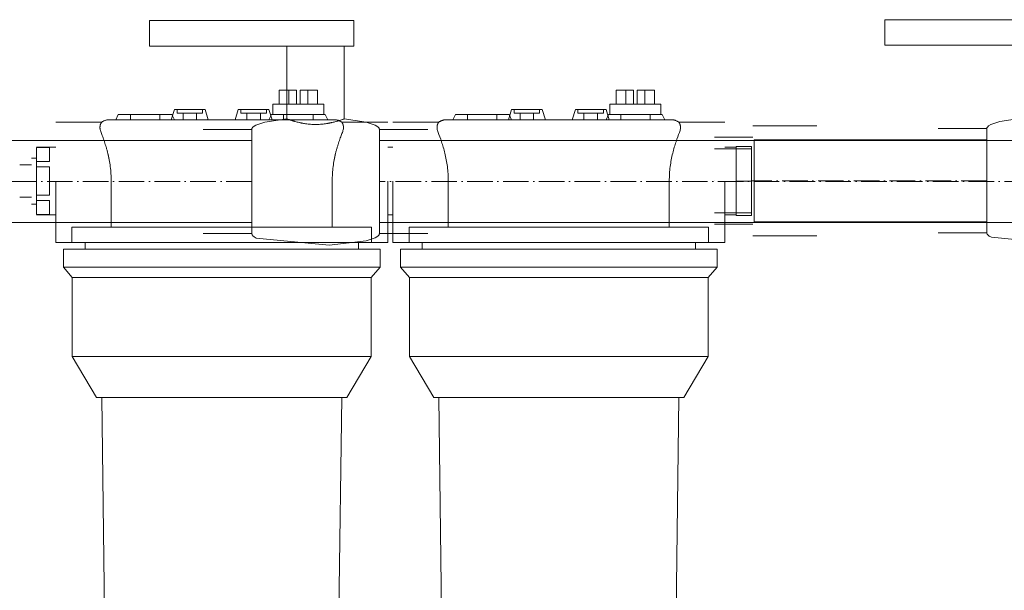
# Model space of a CAD drawing. Header units: metres. Extents: x -54598 to 1827199, y -329446 to -256744.
# Tile 207 of 256: x 151108 to 152650, y -269094 to -268201. Entities that reach past the tile are written whole.
import ezdxf

# ---------------------------------------------------------------- set-up
doc = ezdxf.new("R2010")
doc.units = ezdxf.units.M
doc.linetypes.add('ADSK_Осевая', pattern=[14, 10, -2, 0, -2])
for name, color, linetype, lineweight in [('M-EQPM', 7, 'Continuous', 20), ('P-PIPE', 7, 'Continuous', 20), ('P-PIPE-CNTR', 7, 'ADSK_Осевая', 20)]:
    doc.layers.add(name, color=color, linetype=linetype, lineweight=lineweight)

# ---------------------------------------------------------------- blocks, each defined once
blk = doc.blocks.new('Reflex_Fillsoft_II - Reflex Fillsoft II-543100-Разрез 4')
at = {"layer": 'M-EQPM', "color": 150}
for p, q in [((1776.66, 1135.69), (1780.41, 1135.69)), ((1776.66, 1135.69), (1776.66, 1130.19)), ((1780.41, 1135.69), (1783.42, 1135.69)), ((1780.41, 1130.19), (1780.41, 1135.69)), ((1780.41, 1130.19), (1780.41, 1135.69)), ((1783.42, 1130.19), (1783.42, 1135.69)), ((1784.92, 1135.69), (1787.92, 1135.69)), ((1784.92, 1130.19), (1784.92, 1135.69)), ((1787.92, 1135.69), (1791.67, 1135.69)), ((1787.92, 1130.19), (1787.92, 1135.69)), ((1787.92, 1130.19), (1787.92, 1135.69)), ((1791.67, 1135.69), (1791.67, 1130.19)), ((1908.66, 1135.69), (1912.41, 1135.69)), ((1908.66, 1135.69), (1908.66, 1130.19)), ((1912.41, 1135.69), (1915.42, 1135.69)), ((1912.41, 1130.19), (1912.41, 1135.69)), ((1912.41, 1130.19), (1912.41, 1135.69)), ((1915.42, 1130.19), (1915.42, 1135.69)), ((1916.92, 1135.69), (1919.92, 1135.69)), ((1916.92, 1130.19), (1916.92, 1135.69)), ((1919.92, 1135.69), (1923.67, 1135.69)), ((1919.92, 1130.19), (1919.92, 1135.69)), ((1919.92, 1130.19), (1919.92, 1135.69)), ((1923.67, 1135.69), (1923.67, 1130.19)), ((1774.17, 1130.19), (1774.17, 1126.19)), ((1774.17, 1130.19), (1794.17, 1130.19)), ((1794.17, 1130.19), (1774.17, 1130.19)), ((1780.41, 1130.19), (1776.66, 1130.19)), ((1783.42, 1130.19), (1780.41, 1130.19)), ((1787.92, 1130.19), (1784.92, 1130.19)), ((1791.67, 1130.19), (1787.92, 1130.19)), ((1794.17, 1126.19), (1794.17, 1130.19)), ((1906.17, 1130.19), (1906.17, 1126.19)), ((1906.17, 1130.19), (1926.17, 1130.19)), ((1926.17, 1130.19), (1906.17, 1130.19)), ((1912.41, 1130.19), (1908.66, 1130.19)), ((1915.42, 1130.19), (1912.41, 1130.19)), ((1919.92, 1130.19), (1916.92, 1130.19)), ((1923.67, 1130.19), (1919.92, 1130.19)), ((1926.17, 1126.19), (1926.17, 1130.19)), ((1713.67, 1126.19), (1712.67, 1124.19)), ((1713.67, 1126.19), (1734.67, 1126.19)), ((1734.67, 1126.19), (1713.67, 1126.19)), ((1718.42, 1126.19), (1718.42, 1124.19)), ((1718.42, 1126.19), (1729.92, 1126.19)), ((1729.92, 1126.19), (1718.42, 1126.19)), ((1729.92, 1124.19), (1729.92, 1126.19)), ((1735.67, 1128.19), (1734.42, 1124.19)), ((1735.67, 1128.19), (1734.42, 1124.19)), ((1735.67, 1124.19), (1734.67, 1126.19)), ((1747.67, 1128.19), (1735.67, 1128.19)), ((1735.67, 1128.19), (1747.67, 1128.19)), ((1735.67, 1128.19), (1747.67, 1128.19)), ((1747.67, 1128.19), (1735.67, 1128.19)), ((1736.67, 1128.19), (1736.67, 1126.69)), ((1736.67, 1128.19), (1736.67, 1126.69)), ((1746.67, 1128.19), (1736.67, 1128.19)), ((1736.67, 1128.19), (1746.67, 1128.19)), ((1736.67, 1128.19), (1746.67, 1128.19)), ((1746.67, 1128.19), (1736.67, 1128.19)), ((1746.67, 1126.69), (1736.67, 1126.69)), ((1736.67, 1126.69), (1746.67, 1126.69)), ((1736.67, 1126.69), (1746.67, 1126.69)), ((1746.67, 1126.69), (1736.67, 1126.69)), ((1739.02, 1126.69), (1739.02, 1124.19)), ((1739.02, 1126.69), (1739.02, 1124.19)), ((1744.32, 1126.69), (1739.02, 1126.69)), ((1739.02, 1126.69), (1744.32, 1126.69)), ((1739.02, 1126.69), (1744.32, 1126.69)), ((1744.32, 1126.69), (1739.02, 1126.69)), ((1744.32, 1124.19), (1744.32, 1126.69)), ((1744.32, 1124.19), (1744.32, 1126.69)), ((1746.67, 1126.69), (1746.67, 1128.19)), ((1746.67, 1126.69), (1746.67, 1128.19)), ((1748.92, 1124.19), (1747.67, 1128.19)), ((1748.92, 1124.19), (1747.67, 1128.19)), ((1760.67, 1128.19), (1759.42, 1124.19)), ((1760.67, 1128.19), (1759.42, 1124.19)), ((1772.67, 1128.19), (1760.67, 1128.19)), ((1760.67, 1128.19), (1772.67, 1128.19)), ((1760.67, 1128.19), (1772.67, 1128.19)), ((1772.67, 1128.19), (1760.67, 1128.19)), ((1761.67, 1128.19), (1761.67, 1126.69)), ((1761.67, 1128.19), (1761.67, 1126.69)), ((1771.67, 1128.19), (1761.67, 1128.19)), ((1761.67, 1128.19), (1771.67, 1128.19)), ((1761.67, 1128.19), (1771.67, 1128.19)), ((1771.67, 1128.19), (1761.67, 1128.19)), ((1771.67, 1126.69), (1761.67, 1126.69)), ((1761.67, 1126.69), (1771.67, 1126.69)), ((1761.67, 1126.69), (1771.67, 1126.69)), ((1771.67, 1126.69), (1761.67, 1126.69)), ((1764.02, 1126.69), (1764.02, 1124.19)), ((1764.02, 1126.69), (1764.02, 1124.19)), ((1769.32, 1126.69), (1764.02, 1126.69)), ((1764.02, 1126.69), (1769.32, 1126.69)), ((1764.02, 1126.69), (1769.32, 1126.69)), ((1769.32, 1126.69), (1764.02, 1126.69)), ((1769.32, 1124.19), (1769.32, 1126.69)), ((1769.32, 1124.19), (1769.32, 1126.69)), ((1771.67, 1126.69), (1771.67, 1128.19)), ((1771.67, 1126.69), (1771.67, 1128.19)), ((1773.92, 1124.19), (1772.67, 1128.19)), ((1773.92, 1124.19), (1772.67, 1128.19)), ((1773.67, 1126.19), (1772.67, 1124.19)), ((1773.67, 1126.19), (1794.67, 1126.19)), ((1794.67, 1126.19), (1773.67, 1126.19)), ((1774.17, 1126.19), (1794.17, 1126.19)), ((1794.17, 1126.19), (1774.17, 1126.19)), ((1778.42, 1126.19), (1778.42, 1124.19)), ((1778.42, 1126.19), (1789.92, 1126.19)), ((1789.92, 1126.19), (1778.42, 1126.19)), ((1789.92, 1124.19), (1789.92, 1126.19)), ((1795.67, 1124.19), (1794.67, 1126.19)), ((1845.67, 1126.19), (1844.67, 1124.19)), ((1845.67, 1126.19), (1866.67, 1126.19)), ((1866.67, 1126.19), (1845.67, 1126.19)), ((1850.42, 1126.19), (1850.42, 1124.19)), ((1850.42, 1126.19), (1861.92, 1126.19)), ((1861.92, 1126.19), (1850.42, 1126.19)), ((1861.92, 1124.19), (1861.92, 1126.19)), ((1867.67, 1128.19), (1866.42, 1124.19)), ((1867.67, 1128.19), (1866.42, 1124.19)), ((1867.67, 1124.19), (1866.67, 1126.19)), ((1867.67, 1128.19), (1879.67, 1128.19)), ((1879.67, 1128.19), (1867.67, 1128.19)), ((1879.67, 1128.19), (1867.67, 1128.19)), ((1867.67, 1128.19), (1879.67, 1128.19)), ((1868.67, 1128.19), (1868.67, 1126.69)), ((1868.67, 1128.19), (1868.67, 1126.69)), ((1868.67, 1128.19), (1878.67, 1128.19)), ((1878.67, 1128.19), (1868.67, 1128.19)), ((1878.67, 1128.19), (1868.67, 1128.19)), ((1868.67, 1128.19), (1878.67, 1128.19)), ((1868.67, 1126.69), (1878.67, 1126.69)), ((1878.67, 1126.69), (1868.67, 1126.69)), ((1878.67, 1126.69), (1868.67, 1126.69)), ((1868.67, 1126.69), (1878.67, 1126.69)), ((1871.02, 1126.69), (1871.02, 1124.19)), ((1871.02, 1126.69), (1871.02, 1124.19)), ((1871.02, 1126.69), (1876.32, 1126.69)), ((1876.32, 1126.69), (1871.02, 1126.69)), ((1876.32, 1126.69), (1871.02, 1126.69)), ((1871.02, 1126.69), (1876.32, 1126.69)), ((1876.32, 1124.19), (1876.32, 1126.69)), ((1876.32, 1124.19), (1876.32, 1126.69)), ((1878.67, 1126.69), (1878.67, 1128.19)), ((1878.67, 1126.69), (1878.67, 1128.19)), ((1880.92, 1124.19), (1879.67, 1128.19)), ((1880.92, 1124.19), (1879.67, 1128.19)), ((1892.67, 1128.19), (1891.42, 1124.19)), ((1892.67, 1128.19), (1891.42, 1124.19)), ((1892.67, 1128.19), (1904.67, 1128.19)), ((1904.67, 1128.19), (1892.67, 1128.19)), ((1904.67, 1128.19), (1892.67, 1128.19)), ((1892.67, 1128.19), (1904.67, 1128.19)), ((1893.67, 1128.19), (1893.67, 1126.69)), ((1893.67, 1128.19), (1893.67, 1126.69)), ((1893.67, 1128.19), (1903.67, 1128.19)), ((1903.67, 1128.19), (1893.67, 1128.19)), ((1903.67, 1128.19), (1893.67, 1128.19)), ((1893.67, 1128.19), (1903.67, 1128.19)), ((1893.67, 1126.69), (1903.67, 1126.69)), ((1903.67, 1126.69), (1893.67, 1126.69)), ((1903.67, 1126.69), (1893.67, 1126.69)), ((1893.67, 1126.69), (1903.67, 1126.69)), ((1896.02, 1126.69), (1896.02, 1124.19)), ((1896.02, 1126.69), (1896.02, 1124.19)), ((1896.02, 1126.69), (1901.32, 1126.69)), ((1901.32, 1126.69), (1896.02, 1126.69)), ((1901.32, 1126.69), (1896.02, 1126.69)), ((1896.02, 1126.69), (1901.32, 1126.69)), ((1901.32, 1124.19), (1901.32, 1126.69)), ((1901.32, 1124.19), (1901.32, 1126.69)), ((1903.67, 1126.69), (1903.67, 1128.19)), ((1903.67, 1126.69), (1903.67, 1128.19)), ((1905.92, 1124.19), (1904.67, 1128.19)), ((1905.92, 1124.19), (1904.67, 1128.19)), ((1905.67, 1126.19), (1904.67, 1124.19)), ((1905.67, 1126.19), (1926.67, 1126.19)), ((1926.67, 1126.19), (1905.67, 1126.19)), ((1906.17, 1126.19), (1926.17, 1126.19)), ((1926.17, 1126.19), (1906.17, 1126.19)), ((1910.42, 1126.19), (1910.42, 1124.19)), ((1910.42, 1126.19), (1921.92, 1126.19)), ((1921.92, 1126.19), (1910.42, 1126.19)), ((1921.92, 1124.19), (1921.92, 1126.19)), ((1927.67, 1124.19), (1926.67, 1126.19)), ((1707.17, 1123.19), (1689.17, 1123.19)), ((1735.67, 1124.19), (1712.67, 1124.19)), ((1712.67, 1124.19), (1735.67, 1124.19)), ((1718.42, 1124.19), (1729.92, 1124.19)), ((1729.92, 1124.19), (1718.42, 1124.19)), ((1734.42, 1124.19), (1748.92, 1124.19)), ((1748.92, 1124.19), (1734.42, 1124.19)), ((1748.92, 1124.19), (1734.42, 1124.19)), ((1734.42, 1124.19), (1748.92, 1124.19)), ((1744.32, 1124.19), (1739.02, 1124.19)), ((1739.02, 1124.19), (1744.32, 1124.19)), ((1739.02, 1124.19), (1744.32, 1124.19)), ((1744.32, 1124.19), (1739.02, 1124.19)), ((1759.42, 1124.19), (1773.92, 1124.19)), ((1773.92, 1124.19), (1759.42, 1124.19)), ((1773.92, 1124.19), (1759.42, 1124.19)), ((1759.42, 1124.19), (1773.92, 1124.19)), ((1769.32, 1124.19), (1764.02, 1124.19)), ((1764.02, 1124.19), (1769.32, 1124.19)), ((1764.02, 1124.19), (1769.32, 1124.19)), ((1769.32, 1124.19), (1764.02, 1124.19)), ((1795.67, 1124.19), (1772.67, 1124.19)), ((1772.67, 1124.19), (1795.67, 1124.19)), ((1778.42, 1124.19), (1789.92, 1124.19)), ((1789.92, 1124.19), (1778.42, 1124.19)), ((1819.17, 1123.19), (1801.17, 1123.19)), ((1839.17, 1123.19), (1821.17, 1123.19)), ((1867.67, 1124.19), (1844.67, 1124.19)), ((1844.67, 1124.19), (1867.67, 1124.19)), ((1850.42, 1124.19), (1861.92, 1124.19)), ((1861.92, 1124.19), (1850.42, 1124.19)), ((1866.42, 1124.19), (1880.92, 1124.19)), ((1880.92, 1124.19), (1866.42, 1124.19)), ((1880.92, 1124.19), (1866.42, 1124.19)), ((1866.42, 1124.19), (1880.92, 1124.19)), ((1876.32, 1124.19), (1871.02, 1124.19)), ((1871.02, 1124.19), (1876.32, 1124.19)), ((1871.02, 1124.19), (1876.32, 1124.19)), ((1876.32, 1124.19), (1871.02, 1124.19)), ((1891.42, 1124.19), (1905.92, 1124.19)), ((1905.92, 1124.19), (1891.42, 1124.19)), ((1905.92, 1124.19), (1891.42, 1124.19)), ((1891.42, 1124.19), (1905.92, 1124.19)), ((1901.32, 1124.19), (1896.02, 1124.19)), ((1896.02, 1124.19), (1901.32, 1124.19)), ((1896.02, 1124.19), (1901.32, 1124.19)), ((1901.32, 1124.19), (1896.02, 1124.19)), ((1927.67, 1124.19), (1904.67, 1124.19)), ((1904.67, 1124.19), (1927.67, 1124.19)), ((1910.42, 1124.19), (1921.92, 1124.19)), ((1921.92, 1124.19), (1910.42, 1124.19)), ((1951.17, 1123.19), (1933.17, 1123.19)), ((1689.17, 1113.39), (1681.67, 1113.39)), ((1681.67, 1107.83), (1681.67, 1113.33)), ((1686.67, 1113.33), (1681.67, 1113.33)), ((1681.67, 1113.33), (1681.67, 1113.33)), ((1681.67, 1113.33), (1686.67, 1113.33)), ((1686.67, 1107.83), (1686.67, 1113.33)), ((1686.67, 1113.33), (1686.67, 1107.83)), ((1686.67, 1113.33), (1686.67, 1107.83)), ((1821.17, 1113.39), (1819.17, 1113.39)), ((1955.67, 1113.39), (1951.17, 1113.39)), ((1955.67, 1100.19), (1955.67, 1113.69)), ((1961.67, 1113.69), (1955.67, 1113.69)), ((1961.67, 1113.69), (1961.67, 1100.19)), ((1681.67, 1109.19), (1679.67, 1109.19)), ((1681.67, 1107.83), (1681.67, 1105.69)), ((1681.67, 1107.83), (1686.67, 1107.83)), ((1686.67, 1107.83), (1681.67, 1107.83)), ((1681.67, 1105.69), (1681.67, 1107.83)), ((1679.67, 1106.49), (1675.07, 1106.49)), ((1681.67, 1100.19), (1681.67, 1105.69)), ((1686.67, 1105.69), (1681.67, 1105.69)), ((1681.67, 1105.69), (1686.67, 1105.69)), ((1686.67, 1100.19), (1686.67, 1105.69)), ((1686.67, 1105.69), (1686.67, 1100.19)), ((1686.67, 1105.69), (1686.67, 1094.69)), ((1679.67, 1100.19), (1679.67, 1100.19)), ((1679.67, 1100.19), (1679.67, 1100.19)), ((1679.67, 1100.19), (1679.67, 1100.19)), ((1679.67, 1100.19), (1679.67, 1100.19)), ((1681.67, 1094.69), (1681.67, 1100.19)), ((1681.67, 1100.19), (1681.67, 1100.19)), ((1681.67, 1100.19), (1681.67, 1100.19)), ((1686.67, 1100.19), (1686.67, 1094.69)), ((1686.67, 1094.69), (1686.67, 1100.19)), ((1689.17, 1076.19), (1689.17, 1100.19)), ((1689.17, 1100.19), (1689.17, 1100.19)), ((1689.17, 1100.19), (1689.17, 1100.19)), ((1689.17, 1100.19), (1689.17, 1100.19)), ((1710.9, 1100.19), (1710.9, 1082.19)), ((1710.9, 1082.19), (1710.9, 1100.19)), ((1797.43, 1082.19), (1797.43, 1100.19)), ((1797.43, 1100.19), (1797.43, 1082.19)), ((1819.17, 1100.19), (1819.17, 1100.19)), ((1819.17, 1100.19), (1819.17, 1100.19)), ((1819.17, 1100.19), (1819.17, 1100.19)), ((1819.17, 1100.19), (1819.17, 1076.19)), ((1821.17, 1076.19), (1821.17, 1100.19)), ((1821.17, 1100.19), (1821.17, 1100.19)), ((1821.17, 1100.19), (1821.17, 1100.19)), ((1821.17, 1100.19), (1821.17, 1100.19)), ((1842.9, 1100.19), (1842.9, 1082.19)), ((1842.9, 1082.19), (1842.9, 1100.19)), ((1929.43, 1082.19), (1929.43, 1100.19)), ((1929.43, 1100.19), (1929.43, 1082.19)), ((1951.17, 1100.19), (1951.17, 1100.19)), ((1951.17, 1100.19), (1951.17, 1076.19)), ((1951.17, 1100.19), (1951.17, 1100.19)), ((1951.17, 1100.19), (1951.17, 1100.19)), ((1955.67, 1100.19), (1955.67, 1100.19)), ((1955.67, 1100.19), (1955.67, 1100.19)), ((1955.67, 1086.69), (1955.67, 1100.19)), ((1955.67, 1100.19), (1961.67, 1100.19)), ((1961.67, 1100.19), (1955.67, 1100.19)), ((1961.67, 1100.19), (1961.67, 1086.69)), ((1675.07, 1093.89), (1679.67, 1093.89)), ((1679.67, 1091.19), (1681.67, 1091.19)), ((1686.67, 1094.69), (1681.67, 1094.69)), ((1681.67, 1092.55), (1681.67, 1094.69)), ((1681.67, 1094.69), (1681.67, 1092.55)), ((1681.67, 1094.69), (1686.67, 1094.69)), ((1681.67, 1087.05), (1681.67, 1092.55)), ((1681.67, 1092.55), (1686.67, 1092.55)), ((1686.67, 1092.55), (1681.67, 1092.55)), ((1686.67, 1092.55), (1686.67, 1087.05)), ((1686.67, 1087.05), (1686.67, 1092.55)), ((1686.67, 1092.55), (1686.67, 1087.05)), ((1686.67, 1087.05), (1681.67, 1087.05)), ((1681.67, 1087.05), (1681.67, 1087.05)), ((1681.67, 1087.05), (1686.67, 1087.05)), ((1681.67, 1086.99), (1689.17, 1086.99)), ((1819.17, 1086.99), (1821.17, 1086.99)), ((1951.17, 1086.99), (1955.67, 1086.99)), ((1961.67, 1086.69), (1955.67, 1086.69)), ((1695.52, 1082.19), (1695.52, 1076.19)), ((1695.52, 1076.19), (1695.52, 1082.19)), ((1695.52, 1082.19), (1710.9, 1082.19)), ((1695.52, 1082.19), (1812.82, 1082.19)), ((1812.82, 1082.19), (1695.52, 1082.19)), ((1710.9, 1082.19), (1797.43, 1082.19)), ((1797.43, 1082.19), (1710.9, 1082.19)), ((1797.43, 1082.19), (1812.82, 1082.19)), ((1812.82, 1076.19), (1812.82, 1082.19)), ((1812.82, 1082.19), (1812.82, 1076.19)), ((1842.9, 1082.19), (1827.52, 1082.19)), ((1827.52, 1082.19), (1944.82, 1082.19)), ((1827.52, 1082.19), (1827.52, 1076.19)), ((1944.82, 1082.19), (1827.52, 1082.19)), ((1827.52, 1076.19), (1827.52, 1082.19)), ((1842.9, 1082.19), (1929.43, 1082.19)), ((1929.43, 1082.19), (1842.9, 1082.19)), ((1944.82, 1082.19), (1929.43, 1082.19)), ((1944.82, 1076.19), (1944.82, 1082.19)), ((1944.82, 1082.19), (1944.82, 1076.19)), ((1695.52, 1076.19), (1689.17, 1076.19)), ((1695.52, 1076.19), (1812.82, 1076.19)), ((1812.82, 1076.19), (1695.52, 1076.19)), ((1700.67, 1076.19), (1700.67, 1073.49)), ((1807.67, 1076.19), (1700.67, 1076.19)), ((1700.67, 1076.19), (1807.67, 1076.19)), ((1807.67, 1073.49), (1807.67, 1076.19)), ((1819.17, 1076.19), (1812.82, 1076.19)), ((1827.52, 1076.19), (1821.17, 1076.19)), ((1944.82, 1076.19), (1827.52, 1076.19)), ((1827.52, 1076.19), (1944.82, 1076.19)), ((1832.67, 1076.19), (1832.67, 1073.49)), ((1832.67, 1076.19), (1939.67, 1076.19)), ((1939.67, 1076.19), (1832.67, 1076.19)), ((1939.67, 1073.49), (1939.67, 1076.19)), ((1951.17, 1076.19), (1944.82, 1076.19)), ((1692.17, 1073.49), (1692.17, 1066.49)), ((1692.17, 1073.49), (1816.17, 1073.49)), ((1816.17, 1073.49), (1692.17, 1073.49)), ((1700.67, 1073.49), (1807.67, 1073.49)), ((1807.67, 1073.49), (1700.67, 1073.49)), ((1816.17, 1066.49), (1816.17, 1073.49)), ((1824.17, 1073.49), (1824.17, 1066.49)), ((1824.17, 1073.49), (1948.17, 1073.49)), ((1948.17, 1073.49), (1824.17, 1073.49)), ((1832.67, 1073.49), (1939.67, 1073.49)), ((1939.67, 1073.49), (1832.67, 1073.49)), ((1948.17, 1066.49), (1948.17, 1073.49)), ((1692.17, 1066.49), (1695.67, 1062.49)), ((1692.17, 1066.49), (1816.17, 1066.49)), ((1816.17, 1066.49), (1692.17, 1066.49)), ((1812.67, 1062.49), (1816.17, 1066.49)), ((1824.17, 1066.49), (1827.67, 1062.49)), ((1824.17, 1066.49), (1948.17, 1066.49)), ((1948.17, 1066.49), (1824.17, 1066.49)), ((1944.67, 1062.49), (1948.17, 1066.49)), ((1695.67, 1062.49), (1695.67, 1031.49)), ((1695.67, 1062.49), (1812.67, 1062.49)), ((1812.67, 1062.49), (1695.67, 1062.49)), ((1812.67, 1031.49), (1812.67, 1062.49)), ((1827.67, 1062.49), (1827.67, 1031.49)), ((1827.67, 1062.49), (1944.67, 1062.49)), ((1944.67, 1062.49), (1827.67, 1062.49)), ((1944.67, 1031.49), (1944.67, 1062.49)), ((1695.67, 1031.49), (1705.17, 1015.49)), ((1695.67, 1031.49), (1812.67, 1031.49)), ((1812.67, 1031.49), (1695.67, 1031.49)), ((1803.17, 1015.49), (1812.67, 1031.49)), ((1827.67, 1031.49), (1837.17, 1015.49)), ((1827.67, 1031.49), (1944.67, 1031.49)), ((1944.67, 1031.49), (1827.67, 1031.49)), ((1935.17, 1015.49), (1944.67, 1031.49)), ((1705.17, 1015.49), (1803.17, 1015.49)), ((1803.17, 1015.49), (1705.17, 1015.49)), ((1707.17, 1015.49), (1713.17, 543.19)), ((1707.17, 1015.49), (1801.16, 1015.49)), ((1801.16, 1015.49), (1707.17, 1015.49)), ((1795.17, 543.19), (1801.16, 1015.49)), ((1837.17, 1015.49), (1935.17, 1015.49)), ((1935.17, 1015.49), (1837.17, 1015.49)), ((1839.17, 1015.49), (1845.17, 543.19)), ((1839.17, 1015.49), (1933.16, 1015.49)), ((1933.16, 1015.49), (1839.17, 1015.49)), ((1927.17, 543.19), (1933.16, 1015.49))]:
    blk.add_line(p, q, dxfattribs=at)
at = {"layer": 'M-EQPM', "color": 150, "flags": 128}
for points in [[(1707.17, 1123.19), (1707.33, 1123.31), (1707.5, 1123.42), (1707.67, 1123.52), (1707.84, 1123.62), (1708.02, 1123.71), (1708.2, 1123.79), (1708.39, 1123.86), (1708.58, 1123.93), (1708.77, 1123.99), (1708.96, 1124.04), (1709.16, 1124.09), (1709.35, 1124.12), (1709.55, 1124.15), (1709.75, 1124.17), (1709.95, 1124.19), (1710.15, 1124.19), (1710.17, 1124.19)], [(1798.17, 1124.19), (1798.13, 1124.19), (1798.03, 1124.19), (1797.85, 1124.19), (1797.61, 1124.19), (1797.29, 1124.19), (1796.91, 1124.19), (1796.45, 1124.19), (1795.93, 1124.19), (1795.35, 1124.19), (1794.69, 1124.19), (1793.98, 1124.19), (1793.19, 1124.19), (1792.35, 1124.19), (1791.45, 1124.19), (1790.48, 1124.19), (1789.46, 1124.19), (1788.38, 1124.19), (1787.25, 1124.19), (1786.06, 1124.19), (1784.82, 1124.19), (1783.54, 1124.19), (1782.2, 1124.19), (1780.82, 1124.19), (1779.4, 1124.19), (1777.94, 1124.19), (1776.44, 1124.19), (1774.91, 1124.19), (1773.34, 1124.19), (1771.74, 1124.19), (1770.11, 1124.19), (1768.46, 1124.19), (1766.78, 1124.19), (1765.09, 1124.19), (1763.37, 1124.19), (1761.65, 1124.19), (1759.91, 1124.19), (1758.16, 1124.19), (1756.4, 1124.19), (1754.64, 1124.19), (1752.88, 1124.19), (1751.12, 1124.19), (1749.37, 1124.19), (1747.63, 1124.19), (1745.89, 1124.19), (1744.17, 1124.19), (1742.46, 1124.19), (1740.78, 1124.19), (1739.11, 1124.19), (1737.47, 1124.19), (1735.86, 1124.19), (1734.27, 1124.19), (1732.72, 1124.19), (1731.2, 1124.19), (1729.72, 1124.19), (1728.27, 1124.19), (1726.87, 1124.19), (1725.51, 1124.19), (1724.2, 1124.19), (1722.94, 1124.19), (1721.72, 1124.19), (1720.56, 1124.19), (1719.45, 1124.19), (1718.4, 1124.19), (1717.4, 1124.19), (1716.46, 1124.19), (1715.59, 1124.19), (1714.77, 1124.19), (1714.02, 1124.19), (1713.33, 1124.19), (1712.71, 1124.19), (1712.15, 1124.19), (1711.66, 1124.19), (1711.24, 1124.19), (1710.89, 1124.19), (1710.61, 1124.19), (1710.39, 1124.19), (1710.25, 1124.19), (1710.18, 1124.19), (1710.17, 1124.19)], [(1710.17, 1124.19), (1710.2, 1124.19), (1710.31, 1124.19), (1710.48, 1124.19), (1710.73, 1124.19), (1711.04, 1124.19), (1711.43, 1124.19), (1711.88, 1124.19), (1712.4, 1124.19), (1712.99, 1124.19), (1713.64, 1124.19), (1714.36, 1124.19), (1715.14, 1124.19), (1715.98, 1124.19), (1716.89, 1124.19), (1717.85, 1124.19), (1718.87, 1124.19), (1719.95, 1124.19), (1721.09, 1124.19), (1722.27, 1124.19), (1723.51, 1124.19), (1724.8, 1124.19), (1726.13, 1124.19), (1727.51, 1124.19), (1728.93, 1124.19), (1730.39, 1124.19), (1731.89, 1124.19), (1733.43, 1124.19), (1735, 1124.19), (1736.6, 1124.19), (1738.22, 1124.19), (1739.88, 1124.19), (1741.55, 1124.19), (1743.25, 1124.19), (1744.96, 1124.19), (1746.69, 1124.19), (1748.43, 1124.19), (1750.18, 1124.19), (1751.93, 1124.19), (1753.69, 1124.19), (1755.45, 1124.19), (1757.21, 1124.19), (1758.96, 1124.19), (1760.71, 1124.19), (1762.44, 1124.19), (1764.16, 1124.19), (1765.87, 1124.19), (1767.56, 1124.19), (1769.22, 1124.19), (1770.86, 1124.19), (1772.48, 1124.19), (1774.06, 1124.19), (1775.62, 1124.19), (1777.14, 1124.19), (1778.62, 1124.19), (1780.06, 1124.19), (1781.46, 1124.19), (1782.82, 1124.19), (1784.13, 1124.19), (1785.4, 1124.19), (1786.61, 1124.19), (1787.78, 1124.19), (1788.88, 1124.19), (1789.94, 1124.19), (1790.93, 1124.19), (1791.87, 1124.19), (1792.75, 1124.19), (1793.56, 1124.19), (1794.31, 1124.19), (1795, 1124.19), (1795.62, 1124.19), (1796.18, 1124.19), (1796.67, 1124.19), (1797.09, 1124.19), (1797.44, 1124.19), (1797.73, 1124.19), (1797.94, 1124.19), (1798.08, 1124.19), (1798.16, 1124.19), (1798.17, 1124.19)], [(1798.17, 1124.19), (1798.37, 1124.19), (1798.57, 1124.17), (1798.77, 1124.15), (1798.96, 1124.13), (1799.16, 1124.09), (1799.36, 1124.05), (1799.55, 1124), (1799.74, 1123.94), (1799.93, 1123.87), (1800.11, 1123.8), (1800.3, 1123.71), (1800.48, 1123.63), (1800.65, 1123.53), (1800.82, 1123.43), (1800.99, 1123.32), (1801.15, 1123.2), (1801.17, 1123.19)], [(1839.17, 1123.19), (1839.33, 1123.31), (1839.5, 1123.42), (1839.67, 1123.52), (1839.84, 1123.62), (1840.02, 1123.71), (1840.2, 1123.79), (1840.39, 1123.86), (1840.58, 1123.93), (1840.77, 1123.99), (1840.96, 1124.04), (1841.16, 1124.09), (1841.35, 1124.12), (1841.55, 1124.15), (1841.75, 1124.17), (1841.95, 1124.19), (1842.15, 1124.19), (1842.17, 1124.19)], [(1930.17, 1124.19), (1930.13, 1124.19), (1930.03, 1124.19), (1929.85, 1124.19), (1929.61, 1124.19), (1929.29, 1124.19), (1928.91, 1124.19), (1928.45, 1124.19), (1927.93, 1124.19), (1927.35, 1124.19), (1926.69, 1124.19), (1925.98, 1124.19), (1925.19, 1124.19), (1924.35, 1124.19), (1923.45, 1124.19), (1922.48, 1124.19), (1921.46, 1124.19), (1920.38, 1124.19), (1919.25, 1124.19), (1918.06, 1124.19), (1916.82, 1124.19), (1915.54, 1124.19), (1914.2, 1124.19), (1912.82, 1124.19), (1911.4, 1124.19), (1909.94, 1124.19), (1908.44, 1124.19), (1906.91, 1124.19), (1905.34, 1124.19), (1903.74, 1124.19), (1902.11, 1124.19), (1900.46, 1124.19), (1898.78, 1124.19), (1897.09, 1124.19), (1895.37, 1124.19), (1893.65, 1124.19), (1891.91, 1124.19), (1890.16, 1124.19), (1888.4, 1124.19), (1886.64, 1124.19), (1884.88, 1124.19), (1883.12, 1124.19), (1881.37, 1124.19), (1879.63, 1124.19), (1877.89, 1124.19), (1876.17, 1124.19), (1874.46, 1124.19), (1872.78, 1124.19), (1871.11, 1124.19), (1869.47, 1124.19), (1867.86, 1124.19), (1866.27, 1124.19), (1864.72, 1124.19), (1863.2, 1124.19), (1861.72, 1124.19), (1860.27, 1124.19), (1858.87, 1124.19), (1857.51, 1124.19), (1856.2, 1124.19), (1854.94, 1124.19), (1853.72, 1124.19), (1852.56, 1124.19), (1851.45, 1124.19), (1850.4, 1124.19), (1849.4, 1124.19), (1848.46, 1124.19), (1847.59, 1124.19), (1846.77, 1124.19), (1846.02, 1124.19), (1845.33, 1124.19), (1844.71, 1124.19), (1844.15, 1124.19), (1843.66, 1124.19), (1843.24, 1124.19), (1842.89, 1124.19), (1842.61, 1124.19), (1842.39, 1124.19), (1842.25, 1124.19), (1842.18, 1124.19), (1842.17, 1124.19)], [(1842.17, 1124.19), (1842.2, 1124.19), (1842.31, 1124.19), (1842.48, 1124.19), (1842.73, 1124.19), (1843.04, 1124.19), (1843.43, 1124.19), (1843.88, 1124.19), (1844.4, 1124.19), (1844.99, 1124.19), (1845.64, 1124.19), (1846.36, 1124.19), (1847.14, 1124.19), (1847.98, 1124.19), (1848.89, 1124.19), (1849.85, 1124.19), (1850.87, 1124.19), (1851.95, 1124.19), (1853.09, 1124.19), (1854.27, 1124.19), (1855.51, 1124.19), (1856.8, 1124.19), (1858.13, 1124.19), (1859.51, 1124.19), (1860.93, 1124.19), (1862.39, 1124.19), (1863.89, 1124.19), (1865.43, 1124.19), (1867, 1124.19), (1868.6, 1124.19), (1870.22, 1124.19), (1871.88, 1124.19), (1873.55, 1124.19), (1875.25, 1124.19), (1876.96, 1124.19), (1878.69, 1124.19), (1880.43, 1124.19), (1882.18, 1124.19), (1883.93, 1124.19), (1885.69, 1124.19), (1887.45, 1124.19), (1889.21, 1124.19), (1890.96, 1124.19), (1892.71, 1124.19), (1894.44, 1124.19), (1896.16, 1124.19), (1897.87, 1124.19), (1899.56, 1124.19), (1901.22, 1124.19), (1902.86, 1124.19), (1904.48, 1124.19), (1906.06, 1124.19), (1907.62, 1124.19), (1909.14, 1124.19), (1910.62, 1124.19), (1912.06, 1124.19), (1913.46, 1124.19), (1914.82, 1124.19), (1916.13, 1124.19), (1917.4, 1124.19), (1918.61, 1124.19), (1919.78, 1124.19), (1920.88, 1124.19), (1921.94, 1124.19), (1922.93, 1124.19), (1923.87, 1124.19), (1924.75, 1124.19), (1925.56, 1124.19), (1926.31, 1124.19), (1927, 1124.19), (1927.62, 1124.19), (1928.18, 1124.19), (1928.67, 1124.19), (1929.09, 1124.19), (1929.44, 1124.19), (1929.73, 1124.19), (1929.94, 1124.19), (1930.08, 1124.19), (1930.16, 1124.19), (1930.17, 1124.19)], [(1930.17, 1124.19), (1930.37, 1124.19), (1930.57, 1124.17), (1930.77, 1124.15), (1930.96, 1124.13), (1931.16, 1124.09), (1931.36, 1124.05), (1931.55, 1124), (1931.74, 1123.94), (1931.93, 1123.87), (1932.11, 1123.8), (1932.3, 1123.71), (1932.48, 1123.63), (1932.65, 1123.53), (1932.82, 1123.43), (1932.99, 1123.32), (1933.15, 1123.2), (1933.17, 1123.19)]]:
    blk.add_lwpolyline(points, dxfattribs=at)
at = {"layer": 'M-EQPM', "color": 150}
for points, knots in [([(1706.91, 1119.19), (1706.82, 1119.45), (1706.66, 1119.94), (1706.54, 1120.5), (1706.5, 1120.91), (1706.5, 1121.2), (1706.51, 1121.47), (1706.53, 1121.68), (1706.55, 1121.84), (1706.58, 1121.99), (1706.63, 1122.17), (1706.7, 1122.36), (1706.76, 1122.54), (1706.83, 1122.69), (1706.91, 1122.82), (1706.98, 1122.94), (1707.04, 1123.03), (1707.09, 1123.1), (1707.14, 1123.17), (1707.16, 1123.19), (1707.17, 1123.19)], [0, 0, 0, 0, 0.1, 0.2, 0.25, 0.3, 0.35, 0.4, 0.425, 0.45, 0.5, 0.55, 0.6, 0.65, 0.7, 0.75, 0.8, 0.85, 0.9, 1, 1, 1, 1]), ([(1707.17, 1123.19), (1707.16, 1123.19), (1707.14, 1123.17), (1707.09, 1123.1), (1707.04, 1123.03), (1706.98, 1122.94), (1706.91, 1122.82), (1706.83, 1122.69), (1706.76, 1122.54), (1706.7, 1122.36), (1706.63, 1122.17), (1706.57, 1121.96), (1706.53, 1121.72), (1706.51, 1121.47), (1706.5, 1121.2), (1706.5, 1120.91), (1706.54, 1120.5), (1706.66, 1119.94), (1706.82, 1119.45), (1706.91, 1119.19)], [0, 0, 0, 0, 0.1, 0.15, 0.2, 0.25, 0.3, 0.35, 0.4, 0.45, 0.5, 0.55, 0.6, 0.65, 0.7, 0.75, 0.8, 0.9, 1, 1, 1, 1]), ([(1801.42, 1119.19), (1801.52, 1119.45), (1801.67, 1119.94), (1801.79, 1120.5), (1801.83, 1120.91), (1801.84, 1121.2), (1801.82, 1121.47), (1801.8, 1121.68), (1801.78, 1121.84), (1801.75, 1121.99), (1801.7, 1122.17), (1801.64, 1122.36), (1801.57, 1122.54), (1801.5, 1122.69), (1801.43, 1122.82), (1801.35, 1122.94), (1801.29, 1123.03), (1801.25, 1123.1), (1801.2, 1123.17), (1801.18, 1123.19), (1801.17, 1123.19)], [0, 0, 0, 0, 0.1, 0.2, 0.25, 0.3, 0.35, 0.4, 0.425, 0.45, 0.5, 0.55, 0.6, 0.65, 0.7, 0.75, 0.8, 0.85, 0.9, 1, 1, 1, 1]), ([(1801.17, 1123.19), (1801.18, 1123.19), (1801.2, 1123.17), (1801.25, 1123.1), (1801.29, 1123.03), (1801.35, 1122.94), (1801.43, 1122.82), (1801.5, 1122.69), (1801.57, 1122.54), (1801.64, 1122.36), (1801.7, 1122.17), (1801.76, 1121.96), (1801.8, 1121.72), (1801.82, 1121.47), (1801.84, 1121.2), (1801.83, 1120.91), (1801.79, 1120.5), (1801.67, 1119.94), (1801.52, 1119.45), (1801.42, 1119.19)], [0, 0, 0, 0, 0.1, 0.15, 0.2, 0.25, 0.3, 0.35, 0.4, 0.45, 0.5, 0.55, 0.6, 0.65, 0.7, 0.75, 0.8, 0.9, 1, 1, 1, 1]), ([(1839.17, 1123.19), (1839.16, 1123.19), (1839.14, 1123.17), (1839.09, 1123.1), (1839.04, 1123.03), (1838.98, 1122.94), (1838.91, 1122.82), (1838.83, 1122.69), (1838.76, 1122.54), (1838.7, 1122.36), (1838.63, 1122.17), (1838.57, 1121.96), (1838.53, 1121.72), (1838.51, 1121.47), (1838.5, 1121.2), (1838.5, 1120.91), (1838.54, 1120.5), (1838.66, 1119.94), (1838.82, 1119.45), (1838.91, 1119.19)], [-1, -1, -1, -1, -0.9, -0.85, -0.8, -0.75, -0.7, -0.65, -0.6, -0.55, -0.5, -0.45, -0.4, -0.35, -0.3, -0.25, -0.2, -0.1, 0, 0, 0, 0]), ([(1838.91, 1119.19), (1838.82, 1119.45), (1838.66, 1119.94), (1838.54, 1120.5), (1838.5, 1120.91), (1838.5, 1121.2), (1838.51, 1121.47), (1838.53, 1121.68), (1838.55, 1121.84), (1838.58, 1121.99), (1838.63, 1122.17), (1838.7, 1122.36), (1838.76, 1122.54), (1838.83, 1122.69), (1838.91, 1122.82), (1838.98, 1122.94), (1839.04, 1123.03), (1839.09, 1123.1), (1839.14, 1123.17), (1839.16, 1123.19), (1839.17, 1123.19)], [-1, -1, -1, -1, -0.9, -0.8, -0.75, -0.7, -0.65, -0.6, -0.575, -0.55, -0.5, -0.45, -0.4, -0.35, -0.3, -0.25, -0.2, -0.15, -0.1, 0, 0, 0, 0]), ([(1933.42, 1119.19), (1933.52, 1119.45), (1933.67, 1119.94), (1933.79, 1120.5), (1933.83, 1120.91), (1933.84, 1121.2), (1933.82, 1121.47), (1933.8, 1121.68), (1933.78, 1121.84), (1933.75, 1121.99), (1933.7, 1122.17), (1933.64, 1122.36), (1933.57, 1122.54), (1933.5, 1122.69), (1933.43, 1122.82), (1933.35, 1122.94), (1933.29, 1123.03), (1933.25, 1123.1), (1933.2, 1123.17), (1933.18, 1123.19), (1933.17, 1123.19)], [-1, -1, -1, -1, -0.9, -0.8, -0.75, -0.7, -0.65, -0.6, -0.575, -0.55, -0.5, -0.45, -0.4, -0.35, -0.3, -0.25, -0.2, -0.15, -0.1, 0, 0, 0, 0]), ([(1933.17, 1123.19), (1933.18, 1123.19), (1933.2, 1123.17), (1933.25, 1123.1), (1933.29, 1123.03), (1933.35, 1122.94), (1933.43, 1122.82), (1933.5, 1122.69), (1933.57, 1122.54), (1933.64, 1122.36), (1933.7, 1122.17), (1933.76, 1121.96), (1933.8, 1121.72), (1933.82, 1121.47), (1933.84, 1121.2), (1933.83, 1120.91), (1933.79, 1120.5), (1933.67, 1119.94), (1933.52, 1119.45), (1933.42, 1119.19)], [-1, -1, -1, -1, -0.9, -0.85, -0.8, -0.75, -0.7, -0.65, -0.6, -0.55, -0.5, -0.45, -0.4, -0.35, -0.3, -0.25, -0.2, -0.1, 0, 0, 0, 0]), ([(1710.9, 1100.19), (1710.88, 1102.1), (1710.71, 1104.94), (1710.13, 1108.52), (1709.67, 1110.64), (1709.27, 1112.25), (1708.93, 1113.4), (1708.59, 1114.51), (1708.14, 1115.92), (1707.59, 1117.54), (1707.14, 1118.67), (1706.91, 1119.19)], [0, 0, 0, 0, 0.25, 0.375, 0.5, 0.5625, 0.625, 0.6875, 0.75, 0.875, 1, 1, 1, 1]), ([(1706.91, 1119.19), (1707.14, 1118.67), (1707.59, 1117.54), (1708.14, 1115.92), (1708.59, 1114.51), (1708.93, 1113.4), (1709.26, 1112.25), (1709.57, 1111.04), (1709.85, 1109.79), (1710.2, 1108.07), (1710.71, 1104.94), (1710.88, 1102.1), (1710.9, 1100.19)], [0, 0, 0, 0, 0.125, 0.25, 0.3125, 0.375, 0.4375, 0.5, 0.5625, 0.625, 0.75, 1, 1, 1, 1]), ([(1797.43, 1100.19), (1797.45, 1102.1), (1797.62, 1104.94), (1798.21, 1108.52), (1798.67, 1110.64), (1799.07, 1112.25), (1799.4, 1113.4), (1799.75, 1114.51), (1800.19, 1115.92), (1800.75, 1117.54), (1801.2, 1118.67), (1801.42, 1119.19)], [0, 0, 0, 0, 0.25, 0.375, 0.5, 0.5625, 0.625, 0.6875, 0.75, 0.875, 1, 1, 1, 1]), ([(1801.42, 1119.19), (1801.2, 1118.67), (1800.75, 1117.54), (1800.19, 1115.92), (1799.75, 1114.51), (1799.4, 1113.4), (1799.07, 1112.25), (1798.77, 1111.04), (1798.49, 1109.79), (1798.13, 1108.07), (1797.62, 1104.94), (1797.45, 1102.1), (1797.43, 1100.19)], [0, 0, 0, 0, 0.125, 0.25, 0.3125, 0.375, 0.4375, 0.5, 0.5625, 0.625, 0.75, 1, 1, 1, 1]), ([(1838.91, 1119.19), (1839.34, 1118.13), (1840.25, 1115.71), (1841.39, 1111.91), (1842.13, 1108.51), (1842.71, 1104.92), (1842.89, 1102.13), (1842.9, 1100.19)], [0, 0, 0, 0, 0.25, 0.5, 0.625, 0.75, 1, 1, 1, 1]), ([(1842.9, 1100.19), (1842.89, 1102.13), (1842.71, 1104.92), (1842.13, 1108.51), (1841.39, 1111.91), (1840.25, 1115.71), (1839.34, 1118.13), (1838.91, 1119.19)], [0, 0, 0, 0, 0.25, 0.375, 0.5, 0.75, 1, 1, 1, 1]), ([(1929.43, 1100.19), (1929.44, 1102.13), (1929.62, 1104.92), (1930.2, 1108.51), (1930.94, 1111.91), (1932.08, 1115.71), (1933, 1118.13), (1933.42, 1119.19)], [0, 0, 0, 0, 0.25, 0.375, 0.5, 0.75, 1, 1, 1, 1]), ([(1933.42, 1119.19), (1933, 1118.13), (1932.08, 1115.71), (1930.94, 1111.91), (1930.2, 1108.51), (1929.62, 1104.92), (1929.44, 1102.13), (1929.43, 1100.19)], [0, 0, 0, 0, 0.25, 0.5, 0.625, 0.75, 1, 1, 1, 1])]:
    blk.add_open_spline(points, degree=3, knots=knots, dxfattribs=at)
blk = doc.blocks.new('ADSK_Полипропилен_Муфта переходная - Переходной-675098-Разрез 4')
at = {"layer": 'P-PIPE', "color": 150}
for p, q in [((1987.17, 1121.79), (1962.17, 1121.79)), ((1962.17, 1117.29), (1947.17, 1117.29)), ((1987.17, 1116.29), (1962.67, 1116.29)), ((1961.67, 1112.79), (1947.17, 1112.79)), ((1947.17, 1100.29), (1947.17, 1100.29)), ((1947.17, 1100.29), (1947.17, 1100.29)), ((1947.17, 1100.29), (1947.17, 1100.29)), ((1947.17, 1100.29), (1947.17, 1100.29)), ((1961.67, 1100.29), (1961.67, 1100.29)), ((1961.67, 1100.29), (1961.67, 1100.29)), ((1962.17, 1100.29), (1962.17, 1100.29)), ((1962.17, 1100.29), (1962.17, 1100.29)), ((1962.17, 1100.29), (1962.17, 1100.29)), ((1962.17, 1100.29), (1962.17, 1100.29)), ((1962.67, 1100.29), (1962.67, 1100.29)), ((1962.67, 1100.29), (1962.67, 1100.29)), ((1987.17, 1100.29), (1987.17, 1100.29)), ((1987.17, 1100.29), (1987.17, 1100.29)), ((1987.17, 1100.29), (1987.17, 1100.29)), ((1987.17, 1100.29), (1987.17, 1100.29)), ((1947.17, 1087.79), (1961.67, 1087.79)), ((1962.67, 1084.29), (1987.17, 1084.29)), ((1947.17, 1083.29), (1962.17, 1083.29)), ((1962.17, 1078.79), (1987.17, 1078.79))]:
    blk.add_line(p, q, dxfattribs=at)
blk = doc.blocks.new('ADSK_Кран шаровой ППР_DN20-63 - Кран шаровый ППР 32-681049-Разрез 4')
at = {"layer": 'P-PIPE'}
for p, q in [((1725.91, 1163), (1725.91, 1153)), ((1730.91, 1163), (1725.91, 1163)), ((1725.91, 1163), (1730.91, 1163)), ((1730.91, 1163), (1800.91, 1163)), ((1800.91, 1163), (1805.91, 1163)), ((1805.91, 1163), (1800.91, 1163)), ((1805.91, 1153), (1805.91, 1163)), ((1730.91, 1153), (1725.91, 1153)), ((1725.91, 1153), (1730.91, 1153)), ((1800.91, 1153), (1730.91, 1153)), ((1779.66, 1153), (1779.66, 1124.51)), ((1779.66, 1153), (1802.16, 1153)), ((1802.16, 1153), (1779.66, 1153)), ((1800.91, 1153), (1805.91, 1153)), ((1805.91, 1153), (1800.91, 1153)), ((1802.16, 1124.51), (1802.16, 1153)), ((1765.91, 1120.4), (1746.91, 1120.4)), ((1834.91, 1120.4), (1815.91, 1120.4)), ((1765.91, 1116), (1746.91, 1116)), ((1834.91, 1116), (1815.91, 1116)), ((1746.91, 1100), (1746.91, 1100)), ((1746.91, 1100), (1746.91, 1100)), ((1746.91, 1100), (1746.91, 1100)), ((1746.91, 1100), (1746.91, 1100)), ((1765.91, 1100), (1765.91, 1100)), ((1765.91, 1100), (1765.91, 1100)), ((1765.91, 1100), (1765.91, 1100)), ((1765.91, 1100), (1765.91, 1100)), ((1815.91, 1100), (1815.91, 1100)), ((1815.91, 1100), (1815.91, 1100)), ((1815.91, 1100), (1815.91, 1100)), ((1815.91, 1100), (1815.91, 1100)), ((1834.91, 1100), (1834.91, 1100)), ((1834.91, 1100), (1834.91, 1100)), ((1834.91, 1100), (1834.91, 1100)), ((1834.91, 1100), (1834.91, 1100)), ((1746.91, 1084), (1765.91, 1084)), ((1815.91, 1084), (1834.91, 1084)), ((1746.91, 1079.6), (1765.91, 1079.6)), ((1815.91, 1079.6), (1834.91, 1079.6))]:
    blk.add_line(p, q, dxfattribs=at)
at = {"layer": 'P-PIPE', "flags": 128}
for points in [[(1765.91, 1120.42), (1765.92, 1120.56), (1765.96, 1120.71), (1766.03, 1120.85), (1766.23, 1121.14), (1766.55, 1121.44), (1767.54, 1122.03), (1771.03, 1123.19), (1779.66, 1124.51)], [(1815.91, 1120.42), (1815.89, 1120.56), (1815.85, 1120.71), (1815.79, 1120.85), (1815.59, 1121.14), (1815.26, 1121.44), (1814.28, 1122.03), (1810.79, 1123.19), (1802.16, 1124.51)], [(1765.91, 1100), (1765.91, 1114.42), (1765.91, 1120.4), (1765.91, 1114.42), (1765.91, 1100)], [(1815.91, 1100), (1815.91, 1114.42), (1815.91, 1120.4), (1815.91, 1114.42), (1815.91, 1100)], [(1765.91, 1100), (1765.91, 1085.58), (1765.91, 1079.6), (1765.91, 1085.58), (1765.91, 1100)], [(1815.91, 1100), (1815.91, 1085.58), (1815.91, 1079.6), (1815.91, 1085.58), (1815.91, 1100)], [(1815.91, 1079.58), (1815.89, 1079.44), (1815.85, 1079.29), (1815.79, 1079.15), (1815.59, 1078.86), (1815.26, 1078.56), (1814.28, 1077.97), (1810.79, 1076.81), (1796.28, 1075.11), (1767.7, 1077.89), (1766.83, 1078.36), (1766.39, 1078.71), (1766.16, 1078.95), (1766.04, 1079.13), (1765.93, 1079.39), (1765.91, 1079.58)]]:
    blk.add_lwpolyline(points, dxfattribs=at)
at = {"layer": 'P-PIPE'}
for points in [[(1779.66, 1124.51), (1779.66, 1124.5), (1779.78, 1124.45), (1780.21, 1124.31), (1780.71, 1124.14), (1781.17, 1123.98), (1781.61, 1123.84), (1781.99, 1123.72), (1782.3, 1123.63), (1782.62, 1123.55), (1783.07, 1123.42), (1783.66, 1123.26), (1784.31, 1123.1), (1784.85, 1122.98), (1785.26, 1122.9), (1785.69, 1122.82), (1786.28, 1122.72), (1787.34, 1122.55), (1788.61, 1122.4), (1789.92, 1122.34), (1790.91, 1122.33), (1791.9, 1122.34), (1793.21, 1122.4), (1794.48, 1122.55), (1795.54, 1122.72), (1796.13, 1122.82), (1796.56, 1122.9), (1796.97, 1122.98), (1797.51, 1123.1), (1798.16, 1123.26), (1798.75, 1123.42), (1799.2, 1123.55), (1799.52, 1123.64), (1799.83, 1123.72), (1800.22, 1123.84), (1800.65, 1123.98), (1801.11, 1124.14), (1801.61, 1124.31), (1802.04, 1124.45), (1802.16, 1124.5), (1802.16, 1124.51)], [(1802.16, 1124.51), (1802.16, 1124.5), (1802.04, 1124.45), (1801.61, 1124.31), (1801.11, 1124.14), (1800.65, 1123.98), (1800.22, 1123.84), (1799.83, 1123.72), (1799.52, 1123.64), (1799.2, 1123.55), (1798.75, 1123.42), (1798.16, 1123.26), (1797.51, 1123.1), (1796.97, 1122.98), (1796.56, 1122.9), (1796.13, 1122.82), (1795.54, 1122.72), (1794.48, 1122.55), (1793.21, 1122.4), (1791.9, 1122.34), (1790.91, 1122.33), (1789.92, 1122.34), (1788.61, 1122.4), (1787.34, 1122.55), (1786.28, 1122.72), (1785.69, 1122.82), (1785.26, 1122.9), (1784.85, 1122.98), (1784.31, 1123.1), (1783.66, 1123.26), (1783.07, 1123.42), (1782.62, 1123.55), (1782.3, 1123.63), (1781.99, 1123.72), (1781.61, 1123.84), (1781.17, 1123.98), (1780.71, 1124.14), (1780.21, 1124.31), (1779.78, 1124.45), (1779.66, 1124.5), (1779.66, 1124.51)]]:
    blk.add_open_spline(points, degree=3, knots=[0, 0, 0, 0, 0.055556, 0.111111, 0.138889, 0.166667, 0.194444, 0.208333, 0.222222, 0.236111, 0.25, 0.277778, 0.305556, 0.319444, 0.333333, 0.347222, 0.361111, 0.388889, 0.444444, 0.472222, 0.5, 0.527778, 0.555556, 0.611111, 0.638889, 0.652778, 0.666667, 0.680556, 0.694444, 0.722222, 0.75, 0.763889, 0.777778, 0.791667, 0.805556, 0.833333, 0.861111, 0.888889, 0.944444, 1, 1, 1, 1], dxfattribs=at)
blk = doc.blocks.new('ADSK_Кран шаровой ППР_DN20-63 - Кран шаровый ППР 32-V6-Разрез 4')
at = {"layer": 'P-PIPE', "color": 150}
for p, q in [((2013.78, 1163.29), (2013.78, 1153.29)), ((2018.78, 1163.29), (2013.78, 1163.29)), ((2013.78, 1163.29), (2018.78, 1163.29)), ((2018.78, 1163.29), (2088.78, 1163.29)), ((2088.78, 1163.29), (2093.78, 1163.29)), ((2093.78, 1163.29), (2088.78, 1163.29)), ((2093.78, 1153.29), (2093.78, 1163.29)), ((2018.78, 1153.29), (2013.78, 1153.29)), ((2013.78, 1153.29), (2018.78, 1153.29)), ((2088.78, 1153.29), (2018.78, 1153.29)), ((2067.53, 1153.29), (2067.53, 1124.8)), ((2067.53, 1153.29), (2090.03, 1153.29)), ((2090.03, 1153.29), (2067.53, 1153.29)), ((2088.78, 1153.29), (2093.78, 1153.29)), ((2093.78, 1153.29), (2088.78, 1153.29)), ((2090.03, 1124.8), (2090.03, 1153.29)), ((2053.78, 1120.69), (2034.78, 1120.69)), ((2122.78, 1120.69), (2103.78, 1120.69)), ((2053.78, 1116.29), (2034.78, 1116.29)), ((2122.78, 1116.29), (2103.78, 1116.29)), ((2034.78, 1100.29), (2034.78, 1100.29)), ((2034.78, 1100.29), (2034.78, 1100.29)), ((2034.78, 1100.29), (2034.78, 1100.29)), ((2034.78, 1100.29), (2034.78, 1100.29)), ((2053.78, 1100.29), (2053.78, 1100.29)), ((2053.78, 1100.29), (2053.78, 1100.29)), ((2053.78, 1100.29), (2053.78, 1100.29)), ((2053.78, 1100.29), (2053.78, 1100.29)), ((2103.78, 1100.29), (2103.78, 1100.29)), ((2103.78, 1100.29), (2103.78, 1100.29)), ((2103.78, 1100.29), (2103.78, 1100.29)), ((2103.78, 1100.29), (2103.78, 1100.29)), ((2122.78, 1100.29), (2122.78, 1100.29)), ((2122.78, 1100.29), (2122.78, 1100.29)), ((2122.78, 1100.29), (2122.78, 1100.29)), ((2122.78, 1100.29), (2122.78, 1100.29)), ((2034.78, 1084.29), (2053.78, 1084.29)), ((2103.78, 1084.29), (2122.78, 1084.29)), ((2034.78, 1079.89), (2053.78, 1079.89)), ((2103.78, 1079.89), (2122.78, 1079.89))]:
    blk.add_line(p, q, dxfattribs=at)
at = {"layer": 'P-PIPE', "color": 150, "flags": 128}
for points in [[(2053.78, 1120.71), (2053.8, 1120.86), (2053.84, 1121), (2053.9, 1121.15), (2054.11, 1121.43), (2054.43, 1121.73), (2055.41, 1122.33), (2058.9, 1123.48), (2067.53, 1124.8)], [(2103.78, 1120.71), (2103.77, 1120.86), (2103.73, 1121), (2103.66, 1121.15), (2103.46, 1121.43), (2103.14, 1121.73), (2102.16, 1122.33), (2098.67, 1123.48), (2090.03, 1124.8)], [(2053.78, 1100.29), (2053.78, 1114.72), (2053.78, 1120.69), (2053.78, 1114.72), (2053.78, 1100.29)], [(2103.78, 1100.29), (2103.78, 1114.72), (2103.78, 1120.69), (2103.78, 1114.72), (2103.78, 1100.29)], [(2053.78, 1100.29), (2053.78, 1085.87), (2053.78, 1079.89), (2053.78, 1085.87), (2053.78, 1100.29)], [(2103.78, 1100.29), (2103.78, 1085.87), (2103.78, 1079.89), (2103.78, 1085.87), (2103.78, 1100.29)], [(2103.78, 1079.88), (2103.77, 1079.73), (2103.73, 1079.59), (2103.66, 1079.44), (2103.46, 1079.16), (2103.14, 1078.86), (2102.16, 1078.26), (2098.67, 1077.11), (2084.16, 1075.4), (2055.57, 1078.19), (2054.7, 1078.66), (2054.26, 1079), (2054.03, 1079.25), (2053.92, 1079.42), (2053.81, 1079.69), (2053.78, 1079.88)]]:
    blk.add_lwpolyline(points, dxfattribs=at)
at = {"layer": 'P-PIPE', "color": 150}
for points in [[(2067.53, 1124.8), (2067.53, 1124.79), (2067.65, 1124.74), (2068.08, 1124.6), (2068.59, 1124.43), (2069.04, 1124.28), (2069.48, 1124.13), (2069.87, 1124.01), (2070.17, 1123.93), (2070.49, 1123.84), (2070.94, 1123.72), (2071.54, 1123.55), (2072.18, 1123.39), (2072.72, 1123.27), (2073.14, 1123.19), (2073.57, 1123.12), (2074.15, 1123.01), (2075.21, 1122.84), (2076.48, 1122.7), (2077.79, 1122.64), (2078.78, 1122.62), (2079.78, 1122.64), (2081.09, 1122.7), (2082.36, 1122.84), (2083.42, 1123.01), (2084, 1123.12), (2084.43, 1123.19), (2084.85, 1123.27), (2085.39, 1123.39), (2086.03, 1123.55), (2086.63, 1123.72), (2087.08, 1123.84), (2087.4, 1123.93), (2087.7, 1124.02), (2088.09, 1124.13), (2088.53, 1124.28), (2088.98, 1124.43), (2089.49, 1124.6), (2089.92, 1124.74), (2090.03, 1124.79), (2090.03, 1124.8)], [(2090.03, 1124.8), (2090.03, 1124.79), (2089.92, 1124.74), (2089.49, 1124.6), (2088.98, 1124.43), (2088.53, 1124.28), (2088.09, 1124.13), (2087.7, 1124.02), (2087.4, 1123.93), (2087.08, 1123.84), (2086.63, 1123.72), (2086.03, 1123.55), (2085.39, 1123.39), (2084.85, 1123.27), (2084.43, 1123.19), (2084, 1123.12), (2083.42, 1123.01), (2082.36, 1122.84), (2081.09, 1122.7), (2079.78, 1122.64), (2078.78, 1122.62), (2077.79, 1122.64), (2076.48, 1122.7), (2075.21, 1122.84), (2074.15, 1123.01), (2073.57, 1123.12), (2073.14, 1123.19), (2072.72, 1123.27), (2072.18, 1123.39), (2071.54, 1123.55), (2070.94, 1123.72), (2070.49, 1123.84), (2070.17, 1123.93), (2069.87, 1124.01), (2069.48, 1124.13), (2069.04, 1124.28), (2068.59, 1124.43), (2068.08, 1124.6), (2067.65, 1124.74), (2067.53, 1124.79), (2067.53, 1124.8)]]:
    blk.add_open_spline(points, degree=3, knots=[0, 0, 0, 0, 0.055556, 0.111111, 0.138889, 0.166667, 0.194444, 0.208333, 0.222222, 0.236111, 0.25, 0.277778, 0.305556, 0.319444, 0.333333, 0.347222, 0.361111, 0.388889, 0.444444, 0.472222, 0.5, 0.527778, 0.555556, 0.611111, 0.638889, 0.652778, 0.666667, 0.680556, 0.694444, 0.722222, 0.75, 0.763889, 0.777778, 0.791667, 0.805556, 0.833333, 0.861111, 0.888889, 0.944444, 1, 1, 1, 1], dxfattribs=at)
blk = doc.blocks.new('fasdfds')
at = {"layer": 'P-PIPE'}
for p, q in [((293004.58, 95518.19), (292613.58, 95518.19)), ((293004.58, 95486.19), (293004.58, 95518.19)), ((293435.58, 95518.19), (293054.58, 95518.19)), ((293054.58, 95518.19), (293054.58, 95486.19)), ((292613.58, 95486.19), (293004.58, 95486.19)), ((293054.58, 95486.19), (293435.58, 95486.19))]:
    blk.add_line(p, q, dxfattribs=at)
at = {"layer": 'P-PIPE', "color": 150}
for p, q in [((293292.46, 95518.48), (293201.34, 95518.48)), ((293201.34, 95518.48), (293201.34, 95486.48)), ((293292.46, 95486.48), (293292.46, 95518.48)), ((293201.34, 95486.48), (293292.46, 95486.48))]:
    blk.add_line(p, q, dxfattribs=at)
at = {"layer": 'P-PIPE-CNTR'}
for p, q in [((293004.58, 95502.19), (292613.58, 95502.19)), ((293004.58, 95502.19), (292613.58, 95502.19)), ((293435.58, 95502.19), (293054.58, 95502.19)), ((293435.58, 95502.19), (293054.58, 95502.19))]:
    blk.add_line(p, q, dxfattribs=at)
at = {"layer": 'P-PIPE-CNTR', "color": 150}
for p in [(293200.34, 95502.48), (293292.46, 95502.48), (293292.46, 95502.48)]:
    blk.add_line(p, (293201.34, 95502.48), dxfattribs=at)
at = {"layer": 'M-EQPM', "color": 150}
blk.add_blockref('Reflex_Fillsoft_II - Reflex Fillsoft II-543100-Разрез 4', (291238.68, 94402.19), dxfattribs=at)
at = {"layer": 'P-PIPE'}
blk.add_blockref('ADSK_Кран шаровой ППР_DN20-63 - Кран шаровый ППР 32-681049-Разрез 4', (291238.68, 94402.19), dxfattribs=at)
at = {"layer": 'P-PIPE', "color": 150}
for name in ['ADSK_Кран шаровой ППР_DN20-63 - Кран шаровый ППР 32-V6-Разрез 4', 'ADSK_Полипропилен_Муфта переходная - Переходной-675098-Разрез 4']:
    blk.add_blockref(name, (291238.68, 94402.19), dxfattribs=at)

msp = doc.modelspace()

# ---------------------------------------------------------------- block references
at = {"color": 5, "lineweight": 30, "xscale": 4, "yscale": 4, "zscale": 4}
msp.add_blockref('fasdfds', (-1020547.1, -650463.4), dxfattribs=at)

doc.saveas('drawing.dxf')
